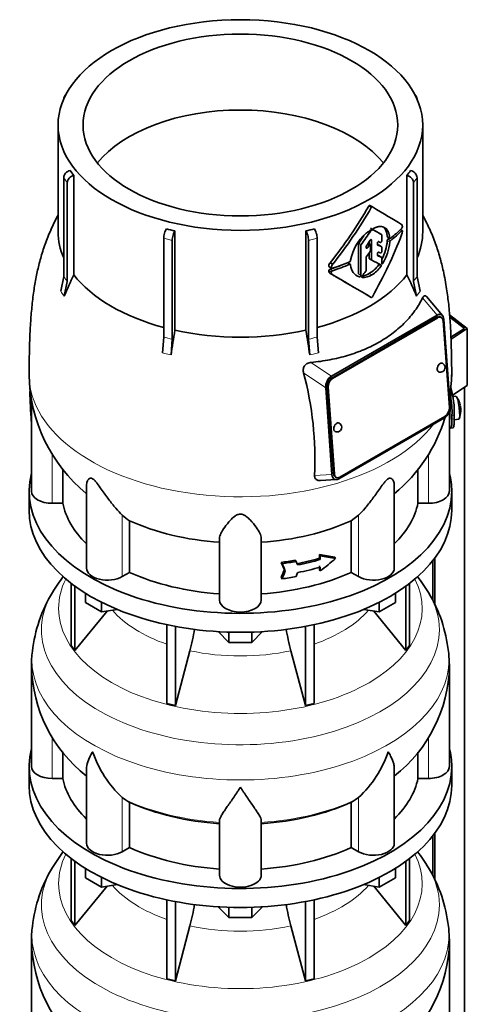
# Model space of a CAD drawing. Header units: millimetres. Extents: x 166 to 762, y -2568 to 1925.
# Tile 8 of 21: x 569 to 762, y -1133 to -709. Entities that reach past the tile are written whole.
import ezdxf

# ---------------------------------------------------------------- set-up
doc = ezdxf.new("R2010")
doc.units = ezdxf.units.MM
for name, color, linetype in [('LOW_134-12', 7, 'Continuous'), ('M5X8_UNI7687', 7, 'Continuous'), ('VSI134_DIFFUSORE', 7, 'Continuous'), ('VSI134_TERMINALE', 7, 'Continuous'), ('VSI134_TESTATA', 7, 'Continuous')]:
    doc.layers.add(name, color=color, linetype=linetype)

# ---------------------------------------------------------------- blocks, each defined once
blk = doc.blocks.new('SE4')
at = {"layer": 'LOW_134-12', "color": 7, "linetype": 'Continuous', "lineweight": 35}
for p, q in [((760.76, -2300.47), (760.76, -867.18)), ((747.26, -941.69), (747.26, -958.9)), ((748.01, -940.7), (748.01, -960.55)), ((748.01, -1059.09), (748.01, -1078.94)), ((747.26, -1060.08), (747.26, -1077.29))]:
    blk.add_line(p, q, dxfattribs=at)
at = {"layer": 'M5X8_UNI7687', "color": 7, "linetype": 'Continuous', "lineweight": 35}
for p, q in [((757.15, -871.03), (755.85, -871.15)), ((756.42, -881.11), (758.35, -880.82))]:
    blk.add_line(p, q, dxfattribs=at)
for centre, radius, start, end in [((749.24, -876.97), 10, 16.6957, 35.0127), ((749.24, -876.97), 10, 11.8797, 13.5278), ((1125.34, -820.41), 370.34, 188.5064, 188.6141), ((749.24, -876.97), 10, 338.98, 357.2751)]:
    blk.add_arc(centre, radius, start, end, dxfattribs=at)
for centre, major_axis, ratio, start_param, end_param in [((757.75, -875.93), (0.6, -4.89), 0.169759, 0.004788, 3.136805), ((749.22, -876.88), (-9.78, -2.08), 0.810411, 3.163117, 3.206609), ((749.25, -877.09), (-9.94, -1.06), 0.589949, 3.053564, 3.168123), ((750.76, -874.97), (7.36, -5.62), 0.747167, 0.443437, 0.593129)]:
    blk.add_ellipse(centre, major_axis=major_axis, ratio=ratio, start_param=start_param, end_param=end_param, dxfattribs=at)
at = {"layer": 'VSI134_DIFFUSORE', "color": 7, "linetype": 'Continuous', "lineweight": 35}
for p, q in [((573.33, -911.88), (573.33, -920.05)), ((755.33, -920.05), (755.33, -911.88)), ((591.5, -951.55), (591.5, -978.23)), ((593.03, -952.7), (593.03, -980.36)), ((735.63, -952.7), (735.63, -980.36)), ((737.16, -951.55), (737.16, -978.23)), ((597.58, -959.81), (597.58, -955.75)), ((731.09, -959.81), (731.09, -955.75)), ((604.52, -963.82), (597.58, -959.81)), ((604.52, -963.82), (604.52, -959.64)), ((724.15, -963.82), (724.15, -959.64)), ((731.09, -959.81), (724.15, -963.82)), ((593.03, -980.36), (606.9, -963.45)), ((611.34, -962.76), (604.52, -963.82)), ((724.15, -963.82), (717.32, -962.76)), ((721.77, -963.45), (735.63, -980.36)), ((632.64, -969.3), (632.64, -1003.23)), ((636.33, -970.04), (636.33, -1004.11)), ((692.33, -970.04), (692.33, -1004.11)), ((696.03, -969.3), (696.03, -1003.23)), ((659.42, -976.95), (654.77, -972.3)), ((659.42, -976.95), (659.42, -972.51)), ((673.89, -972.3), (669.24, -976.95)), ((669.24, -976.95), (669.24, -972.51)), ((591.5, -978.23), (593.03, -980.36)), ((669.24, -976.95), (659.42, -976.95)), ((735.63, -980.36), (737.16, -978.23)), ((636.33, -1004.11), (642.61, -980.49)), ((686.06, -980.49), (692.33, -1004.11)), ((574.33, -987.22), (574.33, -1030.28)), ((754.33, -1030.28), (754.33, -987.22)), ((632.64, -1003.23), (636.33, -1004.11)), ((692.33, -1004.11), (696.03, -1003.23)), ((587.86, -1035.47), (587.86, -1024.04)), ((740.8, -1024.17), (740.8, -1035.47)), ((573.33, -1030.28), (573.33, -1038.44)), ((598.06, -1031.18), (598.06, -1063.34)), ((730.61, -1063.34), (730.61, -1031.2)), ((755.33, -1038.44), (755.33, -1030.28)), ((583.33, -1035.47), (587.86, -1035.47)), ((740.8, -1035.47), (745.33, -1035.47)), ((614.84, -1044.72), (613.42, -1043.67)), ((616.62, -1065.17), (616.62, -1045.69)), ((712.04, -1045.69), (712.04, -1065.17)), ((715.24, -1043.67), (713.82, -1044.72)), ((655.33, -1077.04), (655.33, -1053.69)), ((673.33, -1077.04), (673.33, -1053.69)), ((613.42, -1067.02), (616.62, -1065.17)), ((712.04, -1065.17), (715.24, -1067.02)), ((591.5, -1069.94), (591.5, -1096.62)), ((593.03, -1071.09), (593.03, -1098.75)), ((735.63, -1071.09), (735.63, -1098.75)), ((737.16, -1069.94), (737.16, -1096.62)), ((597.58, -1078.2), (597.58, -1074.15)), ((731.09, -1078.2), (731.09, -1074.15)), ((604.52, -1082.21), (597.58, -1078.2)), ((604.52, -1082.21), (604.52, -1078.03)), ((724.15, -1082.21), (724.15, -1078.03)), ((731.09, -1078.2), (724.15, -1082.21)), ((593.03, -1098.75), (606.9, -1081.84)), ((611.34, -1081.15), (604.52, -1082.21)), ((724.15, -1082.21), (717.32, -1081.15)), ((721.77, -1081.84), (735.63, -1098.75)), ((632.64, -1087.69), (632.64, -1121.62)), ((636.33, -1088.43), (636.33, -1122.5)), ((692.33, -1088.43), (692.33, -1122.5)), ((696.03, -1087.69), (696.03, -1121.62)), ((659.42, -1095.34), (654.77, -1090.69)), ((659.42, -1095.34), (659.42, -1090.9)), ((673.89, -1090.69), (669.24, -1095.34)), ((669.24, -1095.34), (669.24, -1090.9)), ((591.5, -1096.62), (593.03, -1098.75)), ((669.24, -1095.34), (659.42, -1095.34)), ((735.63, -1098.75), (737.16, -1096.62)), ((636.33, -1122.5), (642.61, -1098.88)), ((686.06, -1098.88), (692.33, -1122.5)), ((574.33, -1105.61), (574.33, -1148.67)), ((754.33, -1148.67), (754.33, -1105.61)), ((632.64, -1121.62), (636.33, -1122.5)), ((692.33, -1122.5), (696.03, -1121.62))]:
    blk.add_line(p, q, dxfattribs=at)
at = {"layer": 'VSI134_DIFFUSORE', "color": 4, "linetype": 'Continuous', "lineweight": 9}
for p, q in [((583.33, -1035.47), (583.33, -1017.73)), ((745.33, -1035.47), (745.33, -1017.77)), ((613.42, -1067.02), (613.42, -1043.67)), ((715.24, -1067.02), (715.24, -1043.67))]:
    blk.add_line(p, q, dxfattribs=at)
at = {"layer": 'VSI134_DIFFUSORE', "color": 7, "linetype": 'Continuous', "lineweight": 35}
for centre, radius, start, end in [((642.29, -990.18), 68.36, 142.5105, 149.3987), ((685.92, -990.52), 68.92, 30.5377, 37.4868), ((634.99, -987.1), 60.52, 148.4007, 173.9702), ((693.53, -987.17), 60.69, 6.0481, 31.4486), ((552.76, -956.18), 93.08, 344.857, 350.6962), ((774.59, -956.38), 91.75, 189.3043, 195.2315), ((602.21, -985.62), 27.83, 169.8661, 183.3546), ((625.2, -991.72), 129.21, 1.994, 4.8355), ((635.49, -986.17), 61.08, 181.0128, 232.0579), ((693.15, -986), 61.19, 307.8022, 358.8576), ((645.92, -1008.71), 47.73, 198.6373, 227.0857), ((682.74, -1008.71), 47.73, 312.9143, 341.3628), ((622.75, -1032.33), 14.7, 237.4509, 245.3566), ((705.91, -1032.33), 14.7, 294.6434, 302.5491), ((642.29, -1108.57), 68.36, 142.5105, 149.3987), ((685.92, -1108.91), 68.92, 30.5377, 37.4868), ((634.99, -1105.49), 60.52, 148.4007, 173.9702), ((693.53, -1105.56), 60.69, 6.0481, 31.4486), ((552.76, -1074.57), 93.08, 344.857, 350.6962), ((774.59, -1074.78), 91.75, 189.3043, 195.2315), ((602.21, -1104.01), 27.83, 169.8661, 183.3546), ((625.2, -1110.11), 129.21, 1.994, 4.8355), ((635.49, -1104.56), 61.08, 181.0128, 232.0579), ((693.15, -1104.39), 61.19, 307.8022, 358.8576)]:
    blk.add_arc(centre, radius, start, end, dxfattribs=at)
for centre, major_axis, start_param, end_param in [((664.33, -911.88), (91, 0), 2.993207, 6.283185), ((664.33, -911.88), (91, 0), 0, 0.148386), ((664.33, -920.05), (-91, 0), 0, 3.141593), ((664.33, -1030.28), (91, 0), 2.993207, 6.283185), ((664.33, -1030.28), (91, 0), 0, 0.148386), ((583.33, -1030.28), (9, 0), 3.141593, 4.712389), ((745.33, -1030.28), (-9, 0), 1.570796, 3.141593), ((664.33, -1030.28), (-77, 0), 0.117151, 0.534109), ((664.33, -1030.28), (77, 0), 5.749077, 6.166034), ((664.33, -1038.44), (-91, 0), 0, 3.141593), ((664.33, -1010.8), (-77, 0), 0.902549, 1.453645), ((664.33, -1010.8), (77, 0), 4.82954, 5.380636), ((607.06, -1063.34), (9, 0), 3.141593, 5.497787), ((721.61, -1063.34), (-9, 0), 0.785398, 3.141593), ((664.33, -1030.28), (-77, 0), 0.902549, 1.453645), ((664.33, -1030.28), (77, 0), 4.82954, 5.380636), ((664.33, -1077.04), (-9, 0), 0, 3.141593)]:
    blk.add_ellipse(centre, major_axis=major_axis, ratio=0.57735, start_param=start_param, end_param=end_param, dxfattribs=at)
at = {"layer": 'VSI134_DIFFUSORE', "color": 4, "linetype": 'Continuous', "lineweight": 9}
for centre, major_axis, start_param, end_param in [((664.33, -962.31), (-78.3, 0), 0, 3.425204), ((664.33, -962.31), (-78.3, 0), 5.999574, 6.283185), ((664.33, -971.5), (85.67, 0), 2.811106, 6.283185), ((664.33, -971.5), (85.67, 0), 0, 0.328988), ((664.33, -947.19), (-61.63, 0), 0.463231, 1.030574), ((664.33, -947.19), (61.63, 0), 5.252612, 5.819954), ((664.33, -984.26), (-89.83, 0), 6.215571, 6.283185), ((664.33, -984.26), (-89.83, 0), 0, 3.208808), ((664.33, -947.19), (-61.63, 0), 1.210556, 1.931037), ((664.33, -1008.8), (-79.5, 0), 0.898849, 1.457346), ((664.33, -1008.8), (79.5, 0), 4.82584, 5.384336), ((664.33, -1080.7), (-78.3, 0), 0, 3.425204), ((664.33, -1080.7), (-78.3, 0), 5.999574, 6.283185), ((664.33, -1089.89), (85.67, 0), 2.811106, 6.283185), ((664.33, -1089.89), (85.67, 0), 0, 0.328988), ((664.33, -1065.58), (-61.63, 0), 0.463231, 1.030574), ((664.33, -1065.58), (61.63, 0), 5.252612, 5.819954), ((664.33, -1102.65), (-89.83, 0), 6.215571, 6.283185), ((664.33, -1102.65), (-89.83, 0), 0, 3.208808), ((664.33, -1065.58), (-61.63, 0), 1.210556, 1.931037)]:
    blk.add_ellipse(centre, major_axis=major_axis, ratio=0.57735, start_param=start_param, end_param=end_param, dxfattribs=at)
at = {"layer": 'VSI134_DIFFUSORE', "color": 7, "linetype": 'Continuous', "lineweight": 35}
for points, knots in [([(598.06, -1031.2), (598.06, -1031.04), (598.06, -1030.88), (598.15, -1029.7), (598.43, -1028.65), (599.1, -1026.98), (599.37, -1026.41), (599.82, -1025.51), (599.98, -1025.21), (600.24, -1024.75), (600.37, -1024.52), (600.51, -1024.28), (600.6, -1024.13), (600.65, -1024.05), (600.69, -1023.97)], [0.4600931, 0.4600931, 0.4600931, 0.4600931, 0.5, 0.5, 0.75, 0.75, 0.875, 0.875, 0.9375, 0.9375, 0.96875, 0.984375, 0.984375, 1, 1, 1, 1]), ([(730.61, -1031.22), (730.61, -1031.06), (730.6, -1030.9), (730.56, -1030.24), (730.47, -1029.73), (730.2, -1028.67), (730.02, -1028.12), (729.57, -1026.99), (729.3, -1026.41), (728.84, -1025.52), (728.68, -1025.22), (728.43, -1024.75), (728.34, -1024.6), (728.16, -1024.28), (728.07, -1024.13), (727.97, -1023.97)], [0.4604904, 0.4604904, 0.4604904, 0.4604904, 0.5, 0.5, 0.625, 0.625, 0.75, 0.75, 0.875, 0.875, 0.9375, 0.9375, 0.96875, 0.96875, 1, 1, 1, 1]), ([(664.33, -1039.19), (664.2, -1039.4), (664.07, -1039.61), (663.8, -1040.03), (663.67, -1040.24), (663.27, -1040.86), (663.01, -1041.26), (662.22, -1042.45), (661.7, -1043.22), (660.69, -1044.7), (660.19, -1045.41), (659.25, -1046.76), (658.8, -1047.4), (657.95, -1048.62), (657.55, -1049.2), (657.01, -1050.02), (656.84, -1050.29), (656.52, -1050.81), (656.37, -1051.06), (655.96, -1051.78), (655.73, -1052.21), (655.42, -1053.01), (655.33, -1053.37), (655.33, -1053.69)], [0, 0, 0, 0, 0.03125, 0.03125, 0.0625, 0.0625, 0.125, 0.125, 0.25, 0.25, 0.375, 0.375, 0.5, 0.5, 0.625, 0.625, 0.6875, 0.6875, 0.75, 0.75, 0.875, 0.875, 1, 1, 1, 1]), ([(673.33, -1053.69), (673.33, -1053.37), (673.24, -1053.01), (672.93, -1052.22), (672.71, -1051.78), (672.3, -1051.06), (672.15, -1050.81), (671.82, -1050.29), (671.65, -1050.03), (671.11, -1049.21), (670.72, -1048.63), (669.87, -1047.41), (669.42, -1046.76), (668.47, -1045.41), (667.98, -1044.7), (666.96, -1043.22), (666.45, -1042.46), (665.66, -1041.26), (665.4, -1040.86), (665, -1040.24), (664.86, -1040.03), (664.6, -1039.61), (664.46, -1039.4), (664.33, -1039.19)], [0, 0, 0, 0, 0.125, 0.125, 0.25, 0.25, 0.3125, 0.3125, 0.375, 0.375, 0.5, 0.5, 0.625, 0.625, 0.75, 0.75, 0.875, 0.875, 0.9375, 0.9375, 0.96875, 0.96875, 1, 1, 1, 1])]:
    blk.add_open_spline(points, degree=3, knots=knots, dxfattribs=at)
at = {"layer": 'VSI134_TERMINALE', "color": 7, "linetype": 'Continuous', "lineweight": 35}
for p, q in [((754.4, -835.97), (762.05, -841.83)), ((760.76, -841.8), (754.49, -836.99)), ((755, -845.63), (760.76, -841.8)), ((762.05, -841.83), (755.03, -846.49)), ((762.05, -866.32), (762.05, -841.83)), ((762.05, -866.32), (755.73, -870.52)), ((755.44, -880.84), (755.44, -879.2)), ((756.43, -880.76), (756.43, -879.12)), ((754.84, -884.67), (755.83, -884.59))]:
    blk.add_line(p, q, dxfattribs=at)
at = {"layer": 'VSI134_TERMINALE', "color": 4, "linetype": 'Continuous', "lineweight": 9}
for p, q in [((755.44, -879.2), (756.43, -879.12)), ((756.43, -880.76), (755.44, -880.84))]:
    blk.add_line(p, q, dxfattribs=at)
at = {"layer": 'VSI134_TERMINALE', "color": 7, "linetype": 'Continuous', "lineweight": 35}
for centre, radius, start, end in [((717.82, -877.99), 38.63, 358.3189, 15.7123), ((718.57, -877.85), 36.9, 357.8966, 10.8309)]:
    blk.add_arc(centre, radius, start, end, dxfattribs=at)
for points, knots in [([(754.34, -884.24), (754.4, -884.33), (754.45, -884.4), (754.61, -884.58), (754.71, -884.65), (754.89, -884.68), (754.97, -884.63), (755.11, -884.43), (755.17, -884.27), (755.24, -883.95), (755.27, -883.83), (755.31, -883.56), (755.35, -883.27), (755.37, -882.94), (755.4, -882.57), (755.41, -882.38), (755.43, -881.77), (755.44, -881.32), (755.44, -880.84)], [0.189779, 0.189779, 0.189779, 0.189779, 0.25, 0.25, 0.375, 0.375, 0.5, 0.5, 0.625, 0.625, 0.6875, 0.6875, 0.75, 0.8125, 0.8125, 0.875, 0.875, 1, 1, 1, 1]), ([(756.43, -880.76), (756.43, -881.24), (756.42, -881.68), (756.4, -882.29), (756.39, -882.48), (756.37, -882.85), (756.35, -883.02), (756.3, -883.49), (756.26, -883.76), (756.16, -884.18), (756.1, -884.35), (755.97, -884.53), (755.91, -884.58), (755.83, -884.59)], [0, 0, 0, 0, 0.125, 0.125, 0.1875, 0.1875, 0.25, 0.25, 0.375, 0.375, 0.5, 0.5, 0.6059848, 0.6059848, 0.6059848, 0.6059848])]:
    blk.add_open_spline(points, degree=3, knots=knots, dxfattribs=at)
at = {"layer": 'VSI134_TESTATA', "color": 7, "linetype": 'Continuous', "lineweight": 35}
for p, q in [((589.21, -741.14), (588.6, -741.99)), ((740.06, -741.99), (739.45, -741.14)), ((588.27, -743.08), (588.27, -743.09)), ((740.39, -743.09), (740.39, -743.08)), ((585.83, -754.3), (585.83, -800.3)), ((742.83, -800.3), (742.83, -754.3)), ((588.27, -819.5), (588.27, -776.96)), ((589.8, -779.09), (589.8, -821.64)), ((592.6, -775.97), (592.6, -818.71)), ((736.07, -818.71), (736.07, -775.97)), ((738.86, -821.64), (738.86, -779.09)), ((740.39, -776.96), (740.39, -819.5)), ((721.15, -789.56), (720.09, -788.95)), ((636.15, -799.87), (636.15, -842.61)), ((692.52, -842.61), (692.52, -799.87)), ((734.02, -799.67), (733.28, -799.25)), ((631.3, -845.59), (631.3, -803.05)), ((634.99, -803.93), (634.99, -846.48)), ((693.67, -846.48), (693.67, -803.93)), ((697.37, -803.05), (697.37, -845.59)), ((719.76, -804.57), (719.76, -805.46)), ((720.82, -812.23), (720.82, -803.82)), ((725.1, -801.42), (724.04, -800.81)), ((725.2, -804.14), (725.2, -801.65)), ((727.66, -802.49), (728.73, -803.11)), ((715.13, -805.53), (715.13, -818.39)), ((716.19, -819), (716.19, -806.14)), ((718.5, -807.06), (718.5, -806.64)), ((720.3, -805.78), (719.33, -805.22)), ((720.4, -808.12), (720.4, -806.01)), ((723.3, -805.71), (723.3, -805.14)), ((725.1, -806.66), (724.04, -806.05)), ((725.2, -808.7), (725.2, -806.88)), ((711.77, -812.45), (711.76, -812.63)), ((718.5, -816.77), (718.5, -811.24)), ((719.76, -809.25), (719.76, -811.62)), ((719.86, -811.85), (720.92, -812.46)), ((723.3, -810.25), (723.3, -809.68)), ((725.1, -811.24), (724.04, -810.62)), ((725.2, -813.84), (725.2, -811.46)), ((702.55, -815.29), (703.65, -815.93)), ((702.98, -813.55), (704.08, -814.19)), ((711.64, -814.23), (710.57, -813.61)), ((711.76, -814.45), (711.77, -814.63)), ((586.97, -825.84), (588.27, -819.5)), ((589.8, -821.64), (588.5, -827.97)), ((702.99, -818.17), (704.09, -818.8)), ((740.16, -827.97), (738.86, -821.64)), ((740.39, -819.5), (741.69, -825.84)), ((751.39, -836.33), (744.48, -828.12)), ((703.5, -862.39), (749.01, -836.12)), ((748.95, -837.03), (703.69, -863.16)), ((749.3, -837.2), (704.04, -863.33)), ((750.77, -837.04), (750.42, -836.87)), ((754.32, -875.87), (751.6, -838.52)), ((751.96, -837.96), (754.67, -875.3)), ((630.76, -852.37), (631.3, -845.59)), ((634.99, -846.48), (634.45, -853.25)), ((694.21, -853.25), (693.67, -846.48)), ((697.37, -845.59), (697.91, -852.37)), ((703.76, -904.7), (701.05, -867.35)), ((701.75, -866.93), (704.47, -904.28)), ((702.11, -867.1), (704.82, -904.45)), ((574.33, -872.37), (574.33, -911.88)), ((752.22, -880.26), (706.71, -906.54)), ((707.12, -905.77), (752.38, -879.65)), ((754.33, -911.88), (754.33, -877.55)), ((587.86, -917.08), (587.86, -902.25)), ((740.8, -902.26), (740.8, -917.08)), ((705.3, -905.77), (705.65, -905.94)), ((598.06, -909.49), (598.06, -944.95)), ((698.8, -907.27), (705.63, -906.89)), ((730.61, -944.95), (730.61, -909.51)), ((587.86, -917.08), (583.33, -917.08)), ((745.33, -917.08), (740.8, -917.08)), ((715.24, -922.12), (712.04, -924.58)), ((616.62, -946.78), (616.62, -924.58)), ((712.04, -924.58), (712.04, -946.78)), ((655.33, -958.65), (655.33, -932.14)), ((673.33, -958.65), (673.33, -932.14)), ((698.36, -940.74), (698.36, -939.11)), ((698.36, -939.11), (698.74, -939.64)), ((698.74, -939.64), (698.74, -941.28)), ((704.96, -940.26), (705.34, -940.8)), ((681.86, -942.52), (682.25, -943.06)), ((687.93, -941.55), (688.31, -942.08)), ((698.36, -940.74), (698.74, -941.28)), ((698.36, -945.64), (698.36, -944.01)), ((698.74, -944.54), (698.74, -946.18)), ((616.62, -946.78), (613.42, -948.63)), ((683.29, -945.58), (683.68, -946.12)), ((698.36, -945.64), (698.74, -946.18)), ((715.24, -948.63), (712.04, -946.78)), ((681.86, -949.05), (682.25, -949.59))]:
    blk.add_line(p, q, dxfattribs=at)
at = {"layer": 'VSI134_TESTATA', "color": 4, "linetype": 'Continuous', "lineweight": 9}
for p, q in [((589.8, -779.09), (588.27, -776.96)), ((740.39, -776.96), (738.86, -779.09)), ((720.65, -789.85), (719.59, -789.24)), ((733.84, -799.74), (733.17, -799.36)), ((634.99, -803.93), (631.3, -803.05)), ((697.37, -803.05), (693.67, -803.93)), ((720.46, -803.62), (720.82, -803.82)), ((725.1, -801.42), (724.04, -800.81)), ((728.65, -802.93), (727.58, -802.32)), ((728.65, -804.69), (727.58, -804.07)), ((728.95, -804.1), (727.87, -803.48)), ((716.19, -806.14), (715.13, -805.53)), ((716.33, -805.76), (715.27, -805.14)), ((718.5, -806.72), (719.1, -807.06)), ((719.82, -806.01), (719.08, -805.58)), ((725.09, -806.65), (724.02, -806.04)), ((720.82, -812.23), (719.76, -811.62)), ((725.09, -811.23), (724.02, -810.62)), ((703.48, -817.57), (702.38, -816.93)), ((703.52, -815.63), (702.42, -815)), ((703.93, -817), (702.83, -816.37)), ((711.36, -814.24), (710.3, -813.62)), ((723.75, -814.59), (724.82, -815.2)), ((725.2, -813.5), (725.72, -813.8)), ((714.51, -819.01), (715.57, -819.62)), ((715.13, -818.39), (716.19, -819)), ((716.61, -819.82), (716.74, -819.9)), ((719.84, -818.17), (720.9, -818.78)), ((587.35, -826.33), (586.97, -825.84)), ((740.54, -827.41), (741.69, -825.84)), ((587.35, -826.33), (588.5, -827.97)), ((740.54, -827.41), (740.16, -827.97)), ((742.79, -828.71), (749.01, -836.12)), ((749.3, -837.2), (748.95, -837.03)), ((631.67, -852.55), (630.76, -852.37)), ((631.67, -852.55), (634.45, -853.25)), ((695.12, -853), (694.21, -853.25)), ((695.12, -853), (697.91, -852.37)), ((703.5, -862.39), (694.7, -856.47)), ((701.05, -867.35), (691.57, -860.98)), ((704.04, -863.33), (703.69, -863.16)), ((702.11, -867.1), (701.75, -866.93)), ((574.27, -881.75), (574.33, -881.75)), ((754.33, -881.75), (754.4, -881.75)), ((583.33, -917.08), (583.33, -895.88)), ((745.33, -917.08), (745.33, -895.89)), ((696.24, -905.12), (703.76, -904.7)), ((704.82, -904.45), (704.47, -904.28)), ((613.42, -948.63), (613.42, -922.12)), ((715.24, -948.63), (715.24, -922.12))]:
    blk.add_line(p, q, dxfattribs=at)
at = {"layer": 'VSI134_TESTATA', "color": 7, "linetype": 'Continuous', "lineweight": 35}
for centre, radius, start, end in [((623.22, -752.38), 38.66, 213.7109, 217.6034), ((705.44, -752.38), 38.66, 322.3966, 326.2891), ((553.13, -693.37), 192.09, 321.2685, 330.0618), ((550.97, -692.15), 195.79, 321.4403, 330.0659), ((661.71, -684.8), 117.87, 255.627, 257.474), ((666.95, -684.8), 117.87, 282.526, 284.373), ((720.95, -800.34), 0.701, 121.3426, 147.4783), ((721.35, -799.59), 0.25, 66.4547, 125.8549), ((733.64, -797.22), 0.189, 48.4238, 58.9517), ((728.24, -799.53), 5.86, 340.0202, 355.9303), ((733.04, -798.01), 1.05, 319.4362, 2.2381), ((731.75, -816.28), 20.34, 131.4374, 169.1268), ((705.76, -802.1), 21.91, 333.0686, 354.8481), ((706.88, -802.72), 21.85, 329.5363, 354.8235), ((728.5, -804.16), 0.93, 132.5622, 174.2913), ((729.57, -804.78), 0.927, 132.3786, 174.2656), ((715.81, -805.56), 0.683, 142.6702, 177.4199), ((716.88, -806.17), 0.685, 142.728, 177.4247), ((719.21, -806.67), 0.71, 144.7473, 177.5843), ((719.66, -808.09), 0.742, 324.5379, 357.5626), ((711.07, -812.55), 0.701, 294.3064, 353.4391), ((719.22, -811.27), 0.719, 143.3889, 177.4377), ((703.02, -816.99), 0.65, 107.3621, 174.8958), ((705.15, -815.23), 2.74, 142.4032, 175.1746), ((704.13, -817.62), 0.652, 107.6582, 174.966), ((706.28, -815.87), 2.77, 142.6885, 175.0994), ((717.5, -814.22), 5.74, 184.0787, 250.4321), ((717.77, -816.74), 0.729, 320.6246, 357.2202), ((713.51, -807.32), 12.56, 300.2581, 324.6507), ((714.56, -807.91), 12.58, 300.2436, 324.5986), ((789.98, -911.5), 218.11, 154.8225, 157.4837), ((-419.25, -2762.41), 2244.89, 59.51557, 59.98786), ((-419.78, -2765.74), 2248.03, 59.98649, 60.00441), ((-419.78, -2765.74), 2248.03, 59.51593, 59.96396), ((716.04, -812.32), 6.98, 274.5485, 302.9777), ((717.12, -812.99), 6.92, 266.8484, 303.1454), ((538.68, -911.5), 218.11, 22.5163, 25.1775), ((1262.67, -947.86), 635.3, 170.4635, 171.43609), ((65.99, -947.86), 635.3, 8.56391, 9.5365), ((750.49, -858.63), 2, 244.5303, 0), ((750.49, -858.63), 2, 0, 64.5303), ((640.72, -860.76), 67.38, 180.8252, 230.6077), ((551.51, -898.13), 144.9, 357.233, 14.8561), ((688.03, -860.88), 67.24, 350.6377, 359.2747), ((688.03, -860.88), 67.24, 309.3999, 343.547), ((705.94, -884.35), 2, 244.5303, 0), ((705.94, -884.35), 2, 0, 64.5303), ((625.08, -910.29), 16.6, 225.4083, 239.3884)]:
    blk.add_arc(centre, radius, start, end, dxfattribs=at)
at = {"layer": 'VSI134_TESTATA', "color": 4, "linetype": 'Continuous', "lineweight": 9}
for centre, radius, start, end in [((559.49, -841.77), 36.39, 33.5892, 37.725), ((769.17, -841.77), 36.39, 142.275, 146.4108), ((622.52, -890.44), 45.69, 74.1676, 78.9335), ((706.14, -890.44), 45.69, 101.0665, 105.8324)]:
    blk.add_arc(centre, radius, start, end, dxfattribs=at)
at = {"layer": 'VSI134_TESTATA', "color": 7, "linetype": 'Continuous', "lineweight": 35}
for major_axis in [(78.5, 0), (67.74, 0)]:
    blk.add_ellipse((664.33, -754.3), major_axis=major_axis, ratio=0.57735, dxfattribs=at)
for centre, major_axis, ratio, start_param, end_param in [((591.04, -743.74), (2.44, -1.75), 0.754344, 2.912261, 3.637652), ((737.62, -743.74), (-2.44, -1.75), 0.754344, 2.645534, 3.370925), ((664.33, -786.96), (67.74, 0), 0.57735, 0.430765, 2.710827), ((591.04, -776.29), (-2.44, -1.75), 0.754344, 4.207836, 5.787126), ((737.62, -776.29), (-2.44, 1.75), 0.754344, 3.637652, 5.216942), ((592.57, -778.43), (2.44, 1.75), 0.754344, 1.066243, 2.645534), ((736.09, -778.43), (2.44, -1.75), 0.754344, 0.496059, 2.075349), ((664.33, -756.75), (80, -46.83), 0.005973, 0.523921, 0.784455), ((664.33, -800.3), (78.5, 0), 0.57735, 3.141593, 3.391494), ((632.44, -801.45), (-0.7, -2.92), 0.31246, 3.786362, 5.365653), ((636.14, -802.33), (0.7, 2.92), 0.31246, 0.64477, 2.22406), ((692.52, -802.33), (0.7, -2.92), 0.31246, 0.917533, 2.496823), ((696.22, -801.45), (-0.7, 2.92), 0.31246, 4.059125, 5.638416), ((664.33, -766.48), (-59.79, -84.34), 0.630164, 1.551795, 1.620079), ((664.33, -766.39), (78.5, -44.84), 0.004672, -0.772853, -0.703933), ((664.33, -766.9), (80, 0), 0.57735, -0.790935, -0.780102), ((664.33, -766.39), (80, -45.69), 0.004672, -0.773039, -0.705414), ((664.33, -775.83), (80, 0), 0.57735, -0.630598, -0.518021), ((664.33, -776.86), (80, -0.05), 0.576906, -0.63021, -0.517581), ((664.33, -800.3), (-78.5, 0), 0.57735, 2.891692, 3.141593), ((664.33, -766.48), (58.67, 82.76), 0.630164, 4.691898, 4.733091), ((623.54, -746.6), (84.79, 108.49), 0.813815, 4.796406, 4.817449), ((664.33, -795.94), (56.38, 99), 0.573353, 4.713426, 4.974273), ((621.45, -745.79), (124.46, -65.52), 0.055137, -0.576041, -0.56471), ((664.33, -776.86), (78.5, -0.05), 0.576906, -0.627228, -0.607942), ((629.73, -754.95), (86.16, 95.92), 0.810489, -1.432045, -1.409969), ((628.91, -751.31), (86.01, 97.61), 0.811036, -1.433588, -1.423742), ((622.22, -747.89), (122.16, -64.34), 0.054855, -0.567828, -0.557381), ((621.4, -747.42), (124.51, -65.57), 0.054855, -0.582253, -0.558494), ((619.98, -749.44), (125.98, -67.1), 0.048322, -0.576058, -0.564869), ((664.33, -775.82), (80, 0), 0.57735, -1.05245, -0.942461), ((664.33, -779.79), (79.99, -43.94), 0.021828, -0.772923, -0.700364), ((620.42, -751.34), (124.01, -66.26), 0.046433, -0.567944, -0.557578), ((619.57, -750.85), (126.4, -67.54), 0.046433, -0.582298, -0.558682), ((664.33, -776.87), (78.5, 0), 0.57735, -1.058237, -0.967486), ((664.33, -776.87), (80, 0), 0.57735, -1.052994, -0.942461), ((639.49, -766.86), (87.22, 75.16), 0.800393, -1.357861, -1.335212), ((664.33, -800.3), (-78.5, 0), 0.57735, 0.41818, 1.136418), ((664.33, -800.3), (78.5, 0), 0.57735, 5.146767, 5.865006), ((749.13, -839.58), (-1.29, -2.71), 0.625473, 3.141593, 3.879379), ((749.1, -839.83), (-1.7, -3.94), 0.585917, 2.297572, 3.808941), ((749.48, -839.74), (-1.29, -2.71), 0.625473, 2.308583, 3.879379), ((664.33, -800.3), (-78.5, 0), 0.57735, 1.203578, 1.938015), ((750.49, -858.63), (0.86, 1.81), 0.625473, 0, 3.141593), ((703.94, -865.91), (-1.52, -3.76), 0.658311, 3.841252, 5.352621), ((703.88, -865.7), (1.29, 2.71), 0.625473, 0.737787, 2.308583), ((704.23, -865.87), (1.29, 2.71), 0.625473, 0.737787, 2.308583), ((664.33, -907.52), (-27.25, 225.93), 0.384309, 1.353186, 1.410262), ((664.33, -907.52), (27.25, 225.93), 0.384309, -1.410262, -1.351304), ((751.78, -876.75), (1.52, 3.76), 0.658311, 3.841252, 5.35262), ((752.19, -877.1), (-1.29, -2.71), 0.625473, 0.737787, 2.308583), ((705.94, -884.35), (0.86, 1.81), 0.625473, 0, 3.141593), ((706.62, -902.83), (1.7, 3.94), 0.585917, 2.297573, 3.808941), ((706.59, -903.06), (1.29, 2.71), 0.625473, 2.308583, 3.141593), ((706.94, -903.23), (1.29, 2.71), 0.625473, 2.308583, 3.879379), ((583.33, -911.88), (9, 0), 0.57735, 3.141593, 4.712389), ((745.33, -911.88), (-9, 0), 0.57735, 1.570796, 3.141593), ((664.33, -911.88), (-77, 0), 0.57735, 0.117151, 0.534109), ((664.33, -911.88), (77, 0), 0.57735, 5.749077, 6.166034), ((664.33, -889.69), (-77, 0), 0.57735, 0.902549, 1.453645), ((664.33, -889.69), (77, 0), 0.57735, 4.82954, 5.380636), ((664.33, -897.05), (76.01, -35.64), 0.345529, -0.95251, -0.854431), ((664.33, -897.05), (77, -36.1), 0.345529, -0.953344, -0.85654), ((664.33, -899.23), (77, 0), 0.57735, -1.341157, -1.259355), ((449.47, -627.61), (312, -556.34), 0.096151, 0.909542, 0.916225), ((664.33, -899.23), (78, 0), 0.57735, -1.339048, -1.258311), ((446.49, -623.46), (316.31, -564.02), 0.096151, 0.908896, 0.915487), ((440.93, -601.84), (323.67, -577.15), 0.09615, 0.884303, 0.887521), ((664.33, -900.86), (77, 0), 0.57735, -1.249874, -1.113116), ((664.33, -900.86), (78, 0), 0.57735, -1.248952, -1.113951), ((664.33, -904.13), (78, 0), 0.57735, -1.248952, -1.113951), ((664.33, -907.94), (72.18, 51.03), 0.579238, 4.780548, 4.877352), ((607.06, -944.95), (9, 0), 0.57735, 3.141593, 5.497787), ((664.33, -911.88), (-77, 0), 0.57735, 0.902549, 1.453645), ((664.33, -911.88), (77, 0), 0.57735, 4.82954, 5.380636), ((449.47, -579.16), (-52.46, -635.69), 0.491081, 0.99085, 0.997533), ((446.49, -574.98), (-53.18, -644.47), 0.491081, 0.991587, 0.998179), ((664.33, -905.76), (78, 0), 0.57735, -1.339048, -1.258311), ((440.9, -580.42), (-54.41, -659.53), 0.49109, 1.019542, 1.02276), ((721.61, -944.95), (-9, 0), 0.57735, 0.785398, 3.141593), ((664.33, -958.65), (9, 0), 0.57735, 3.141593, 6.283185)]:
    blk.add_ellipse(centre, major_axis=major_axis, ratio=ratio, start_param=start_param, end_param=end_param, dxfattribs=at)
at = {"layer": 'VSI134_TESTATA', "color": 4, "linetype": 'Continuous', "lineweight": 9}
for start_param, end_param in [(0.000117, 2.726381), (2.988518, 3.141016)]:
    blk.add_ellipse((664.33, -861.74), major_axis=(-91, 0), ratio=0.57735, start_param=start_param, end_param=end_param, dxfattribs=at)
at = {"layer": 'VSI134_TESTATA', "color": 7, "linetype": 'Continuous', "lineweight": 35}
for points, knots in [([(719.59, -789.24), (719.65, -789.12), (719.75, -789.02), (719.93, -788.92), (720.02, -788.91), (720.09, -788.95)], [0, 0, 0, 0, 0.5, 0.5, 1, 1, 1, 1]), ([(721.15, -789.56), (721.09, -789.52), (720.99, -789.53), (720.81, -789.64), (720.71, -789.73), (720.65, -789.85)], [0, 0, 0, 0, 0.5, 0.5, 1, 1, 1, 1]), ([(585.83, -793.05), (585.35, -793.95), (583.88, -796.79), (581.63, -801.72), (579.41, -807.74), (577.68, -813.79), (576.34, -819.79), (575.27, -826.12), (574.48, -832.79), (573.93, -839.75), (573.6, -846.47), (573.46, -852.44), (573.38, -856.72), (573.33, -860.13), (573.33, -861.86), (573.33, -862.49)], [0.1148745, 0.1148745, 0.1148745, 0.1148745, 0.1514088, 0.2282258, 0.3056177, 0.3781855, 0.4494635, 0.5244963, 0.6089017, 0.6962952, 0.7889165, 0.8693522, 0.9312473, 0.9785842, 1, 1, 1, 1]), ([(755.33, -862.49), (755.33, -861.08), (755.32, -858.64), (755.25, -855.07), (755.17, -850.74), (755.01, -845.15), (754.66, -838.54), (754.08, -831.71), (753.17, -824.53), (751.92, -817.72), (750.3, -811.22), (748.38, -805.19), (746.01, -799.36), (744.03, -795.31), (742.97, -793.3), (742.84, -793.05)], [0, 0, 0, 0, 0.0480264, 0.0980287, 0.149583, 0.2306071, 0.3165819, 0.4052086, 0.4886605, 0.5815196, 0.6530242, 0.7256147, 0.8045839, 0.8748625, 0.8850702, 0.8850702, 0.8850702, 0.8850702]), ([(725.25, -798.01), (725.2, -798), (725.1, -797.98), (724.95, -797.96), (724.79, -797.95), (724.64, -797.94), (724.48, -797.94), (724.33, -797.95), (724.18, -797.97), (724.02, -797.99), (723.87, -798.01), (723.72, -798.04), (723.57, -798.08), (723.42, -798.12), (723.27, -798.16), (723.12, -798.21), (722.98, -798.25), (722.84, -798.3), (722.7, -798.36), (722.56, -798.41), (722.31, -798.51), (721.94, -798.68), (721.43, -798.93), (720.92, -799.21), (720.4, -799.52), (719.87, -799.86), (719.35, -800.23), (718.82, -800.62), (718.46, -800.89), (718.29, -801.03)], [0, 0, 0, 0, 0.027225, 0.053963, 0.080229, 0.106036, 0.131393, 0.156305, 0.180776, 0.20481, 0.228406, 0.251563, 0.274281, 0.296556, 0.318385, 0.339764, 0.36069, 0.381158, 0.401163, 0.420702, 0.439769, 0.508178, 0.577363, 0.647201, 0.717542, 0.788205, 0.858988, 0.929667, 1, 1, 1, 1]), ([(728.65, -802.93), (728.64, -802.84), (728.62, -802.64), (728.58, -802.35), (728.53, -802.07), (728.48, -801.79), (728.42, -801.52), (728.35, -801.26), (728.22, -800.81), (727.99, -800.21), (727.63, -799.55), (727.16, -798.97), (726.71, -798.6), (726.29, -798.35), (725.97, -798.21), (725.62, -798.09), (725.38, -798.04), (725.25, -798.01)], [0, 0, 0, 0, 0.036046, 0.07226, 0.108651, 0.145226, 0.181995, 0.21897, 0.256164, 0.374824, 0.50166, 0.611779, 0.746751, 0.808863, 0.871706, 0.935274, 1, 1, 1, 1]), ([(725.88, -798.19), (725.96, -798.26), (726.2, -798.49), (726.58, -798.96), (726.95, -799.64), (727.19, -800.31), (727.35, -800.88), (727.44, -801.34), (727.52, -801.82), (727.56, -802.15), (727.58, -802.32)], [0.3320997, 0.3320997, 0.3320997, 0.3320997, 0.389092, 0.5058891, 0.633698, 0.7533976, 0.8158474, 0.8777312, 0.9391014, 1, 1, 1, 1]), ([(733.77, -797.08), (733.78, -797.1), (733.82, -797.13), (733.86, -797.18), (733.9, -797.24), (733.93, -797.31), (733.96, -797.39), (733.99, -797.47), (734.02, -797.56), (734.04, -797.66), (734.06, -797.76), (734.08, -797.86), (734.08, -797.93), (734.09, -797.97)], [0, 0, 0, 0, 0.08878, 0.177923, 0.267524, 0.357639, 0.448281, 0.53943, 0.631034, 0.723011, 0.815254, 0.907634, 1, 1, 1, 1]), ([(734.09, -799.94), (734.1, -799.82), (734.08, -799.72), (733.98, -799.64), (733.91, -799.67), (733.84, -799.74)], [0, 0, 0, 0, 0.5, 0.5, 1, 1, 1, 1]), ([(720.23, -803.85), (720.28, -803.77), (720.35, -803.7), (720.48, -803.6), (720.55, -803.57), (720.67, -803.57), (720.73, -803.59), (720.8, -803.68), (720.82, -803.75), (720.82, -803.82)], [0, 0, 0, 0, 0.25, 0.25, 0.5, 0.5, 0.75, 0.75, 1, 1, 1, 1]), ([(723.3, -805.14), (723.3, -805.06), (723.32, -804.97), (723.39, -804.79), (723.44, -804.71), (723.56, -804.57), (723.62, -804.52), (723.75, -804.46), (723.81, -804.45), (723.86, -804.47)], [0, 0, 0, 0, 0.25, 0.25, 0.5, 0.5, 0.75, 0.75, 1, 1, 1, 1]), ([(724.65, -804.81), (724.7, -804.83), (724.76, -804.82), (724.88, -804.76), (724.95, -804.71), (725.06, -804.57), (725.11, -804.48), (725.18, -804.31), (725.2, -804.22), (725.2, -804.14)], [0, 0, 0, 0, 0.25, 0.25, 0.5, 0.5, 0.75, 0.75, 1, 1, 1, 1]), ([(728.65, -802.93), (728.66, -803.03), (728.69, -803.09), (728.8, -803.14), (728.87, -803.12), (728.95, -803.06)], [0, 0, 0, 0, 0.5, 0.5, 1, 1, 1, 1]), ([(719.1, -807.06), (719.04, -807.14), (718.98, -807.2), (718.84, -807.29), (718.77, -807.32), (718.65, -807.32), (718.59, -807.29), (718.52, -807.2), (718.5, -807.14), (718.5, -807.06)], [0, 0, 0, 0, 0.25, 0.25, 0.5, 0.5, 0.75, 0.75, 1, 1, 1, 1]), ([(720.4, -806.01), (720.4, -805.93), (720.38, -805.86), (720.31, -805.77), (720.26, -805.75), (720.14, -805.75), (720.07, -805.78), (719.94, -805.87), (719.88, -805.93), (719.82, -806.01)], [0, 0, 0, 0, 0.25, 0.25, 0.5, 0.5, 0.75, 0.75, 1, 1, 1, 1]), ([(723.3, -809.68), (723.3, -809.6), (723.32, -809.51), (723.39, -809.34), (723.44, -809.25), (723.56, -809.11), (723.63, -809.06), (723.75, -809), (723.81, -809), (723.86, -809.02)], [0, 0, 0, 0, 0.25, 0.25, 0.5, 0.5, 0.75, 0.75, 1, 1, 1, 1]), ([(724.65, -809.37), (724.7, -809.39), (724.76, -809.38), (724.88, -809.33), (724.95, -809.27), (725.06, -809.13), (725.11, -809.05), (725.18, -808.87), (725.2, -808.78), (725.2, -808.7)], [0, 0, 0, 0, 0.25, 0.25, 0.5, 0.5, 0.75, 0.75, 1, 1, 1, 1]), ([(702.38, -816.93), (702.38, -817.09), (702.39, -817.35), (702.47, -817.66), (702.61, -817.86), (702.78, -818.02), (702.92, -818.12), (702.99, -818.17)], [0, 0, 0, 0, 0.297831, 0.494663, 0.647573, 0.81148, 1, 1, 1, 1]), ([(702.55, -815.29), (702.54, -815.29), (702.54, -815.29), (702.45, -815.23), (702.4, -815.12), (702.42, -815)], [0.4706024, 0.4706024, 0.4706024, 0.4706024, 0.5, 0.5, 1, 1, 1, 1]), ([(704.09, -818.8), (703.99, -818.73), (703.8, -818.6), (703.59, -818.34), (703.49, -817.99), (703.48, -817.73), (703.48, -817.57)], [0, 0, 0, 0, 0.268166, 0.496148, 0.696011, 1, 1, 1, 1]), ([(703.52, -815.63), (703.5, -815.76), (703.55, -815.86), (703.72, -815.98), (703.84, -815.98), (703.97, -815.94)], [0, 0, 0, 0, 0.5, 0.5, 1, 1, 1, 1]), ([(710.28, -813.62), (710.39, -813.57), (710.49, -813.57), (710.57, -813.61), (710.57, -813.61), (710.57, -813.61)], [0, 0, 0, 0, 0.5, 0.5, 0.5191186, 0.5191186, 0.5191186, 0.5191186]), ([(711.76, -814.45), (711.76, -814.35), (711.71, -814.27), (711.56, -814.19), (711.46, -814.19), (711.36, -814.24)], [0, 0, 0, 0, 0.5, 0.5, 1, 1, 1, 1]), ([(723.75, -814.59), (723.84, -814.46), (723.9, -814.31), (723.93, -814.04), (723.89, -813.94), (723.81, -813.9)], [0, 0, 0, 0, 0.5, 0.5, 1, 1, 1, 1]), ([(724.88, -814.51), (724.95, -814.55), (724.99, -814.66), (724.97, -814.92), (724.91, -815.08), (724.82, -815.2)], [0, 0, 0, 0, 0.5, 0.5, 1, 1, 1, 1]), ([(725.72, -813.8), (725.67, -813.88), (725.62, -813.95), (725.5, -814.05), (725.43, -814.08), (725.33, -814.08), (725.28, -814.06), (725.21, -813.98), (725.2, -813.91), (725.2, -813.84)], [0, 0, 0, 0, 0.25, 0.25, 0.5, 0.5, 0.75, 0.75, 1, 1, 1, 1]), ([(716.19, -819), (716.19, -819.08), (716.17, -819.16), (716.1, -819.33), (716.04, -819.41), (715.91, -819.54), (715.84, -819.59), (715.7, -819.64), (715.63, -819.64), (715.57, -819.62)], [0, 0, 0, 0, 0.25, 0.25, 0.5, 0.5, 0.75, 0.75, 1, 1, 1, 1]), ([(716.74, -819.9), (716.62, -819.88), (716.55, -819.79), (716.54, -819.51), (716.61, -819.34), (716.71, -819.21)], [0, 0, 0, 0, 0.5, 0.5, 1, 1, 1, 1]), ([(694.7, -856.47), (697.49, -856.21), (700.2, -855.82), (705.47, -854.81), (708.04, -854.19), (711.76, -853.07), (712.99, -852.66), (714.79, -852.01), (715.39, -851.79), (716.57, -851.32), (717.16, -851.08), (720.06, -849.85), (722.25, -848.75), (726.39, -846.36), (728.34, -845.07), (731.08, -842.97), (731.96, -842.25), (733.66, -840.74), (734.48, -839.97), (736.83, -837.58), (738.23, -835.91), (740.74, -832.42), (741.84, -830.6), (742.79, -828.71)], [0, 0, 0, 0, 0.125, 0.125, 0.25, 0.25, 0.3125, 0.3125, 0.34375, 0.34375, 0.375, 0.375, 0.5, 0.5, 0.625, 0.625, 0.6875, 0.6875, 0.75, 0.75, 0.875, 0.875, 1, 1, 1, 1]), ([(720.65, -828.45), (720.71, -828.49), (720.81, -828.48), (720.99, -828.38), (721.09, -828.28), (721.15, -828.16)], [0, 0, 0, 0, 0.5, 0.5, 1, 1, 1, 1]), ([(742.79, -828.71), (742.87, -828.53), (742.97, -828.37), (743.17, -828.1), (743.27, -827.98), (743.5, -827.81), (743.62, -827.76), (743.86, -827.72), (743.99, -827.74), (744.17, -827.83), (744.23, -827.87), (744.36, -827.97), (744.41, -828.03), (744.47, -828.1), (744.47, -828.1), (744.47, -828.1)], [0, 0, 0, 0, 0.125, 0.125, 0.25, 0.25, 0.375, 0.375, 0.5, 0.5, 0.5625, 0.5625, 0.625, 0.625, 0.6251488, 0.6251488, 0.6251488, 0.6251488]), ([(691.57, -860.98), (691.49, -860.73), (691.44, -860.48), (691.37, -859.97), (691.37, -859.7), (691.42, -859.17), (691.47, -858.91), (691.65, -858.39), (691.78, -858.15), (692.01, -857.82), (692.1, -857.71), (692.29, -857.51), (692.39, -857.41), (692.6, -857.24), (692.71, -857.16), (692.94, -857.01), (693.06, -856.95), (693.42, -856.77), (693.67, -856.68), (694.18, -856.54), (694.44, -856.5), (694.7, -856.47)], [0, 0, 0, 0, 0.125, 0.125, 0.25, 0.25, 0.375, 0.375, 0.5, 0.5, 0.5625, 0.5625, 0.625, 0.625, 0.6875, 0.6875, 0.75, 0.75, 0.875, 0.875, 1, 1, 1, 1]), ([(613.42, -922.12), (612.56, -921.28), (611.62, -920.27), (609.65, -917.99), (608.61, -916.7), (606.55, -913.96), (605.52, -912.5), (603.87, -910.15), (603.31, -909.35), (602.4, -908.16), (602.08, -907.76), (601.39, -907.02), (601, -906.68), (600.29, -906.28), (599.98, -906.24), (599.49, -906.32), (599.3, -906.42), (598.81, -906.81), (598.59, -907.16), (598.17, -908.13), (598.05, -908.79), (598.06, -909.46)], [0, 0, 0, 0, 0.125, 0.125, 0.25, 0.25, 0.375, 0.375, 0.4375, 0.4375, 0.46875, 0.46875, 0.5, 0.5, 0.53125, 0.53125, 0.5625, 0.5625, 0.625, 0.625, 0.7286685, 0.7286685, 0.7286685, 0.7286685]), ([(698.8, -907.27), (698.6, -907.28), (698.4, -907.28), (697.98, -907.23), (697.75, -907.18), (697.34, -907.03), (697.15, -906.93), (696.82, -906.66), (696.68, -906.51), (696.46, -906.16), (696.37, -905.97), (696.27, -905.56), (696.24, -905.34), (696.24, -905.12)], [0.271361, 0.271361, 0.271361, 0.271361, 0.375, 0.375, 0.5, 0.5, 0.625, 0.625, 0.75, 0.75, 0.875, 0.875, 1, 1, 1, 1]), ([(730.61, -909.47), (730.62, -908.79), (730.5, -908.11), (730.05, -907.12), (729.82, -906.77), (729.32, -906.39), (729.12, -906.29), (728.61, -906.25), (728.29, -906.31), (727.56, -906.76), (727.19, -907.11), (726.5, -907.86), (726.18, -908.26), (725.28, -909.44), (724.72, -910.25), (723.11, -912.56), (722.08, -914.02), (720, -916.76), (718.99, -918.02), (717.04, -920.27), (716.09, -921.28), (715.24, -922.12)], [0.269229, 0.269229, 0.269229, 0.269229, 0.375, 0.375, 0.4375, 0.4375, 0.46875, 0.46875, 0.5, 0.5, 0.53125, 0.53125, 0.5625, 0.5625, 0.625, 0.625, 0.75, 0.75, 0.875, 0.875, 1, 1, 1, 1]), ([(673.33, -932.14), (673.33, -931.5), (673.1, -930.78), (672.31, -929.16), (671.74, -928.26), (670.37, -926.34), (669.57, -925.31), (668.05, -923.72), (667.49, -923.18), (666.49, -922.45), (666.13, -922.22), (665.27, -921.85), (664.78, -921.72), (663.75, -921.74), (663.27, -921.89), (662.44, -922.27), (662.08, -922.51), (661.1, -923.25), (660.55, -923.78), (659.07, -925.35), (658.27, -926.38), (656.89, -928.3), (656.35, -929.18), (655.57, -930.78), (655.33, -931.51), (655.33, -932.14)], [0, 0, 0, 0, 0.125, 0.125, 0.25, 0.25, 0.375, 0.375, 0.4375, 0.4375, 0.46875, 0.46875, 0.5, 0.5, 0.53125, 0.53125, 0.5625, 0.5625, 0.625, 0.625, 0.75, 0.75, 0.875, 0.875, 1, 1, 1, 1])]:
    blk.add_open_spline(points, degree=3, knots=knots, dxfattribs=at)
for points in [[(725.2, -801.65), (725.2, -801.54), (725.16, -801.46), (725.1, -801.42)], [(727.66, -802.49), (727.62, -802.46), (727.58, -802.4), (727.58, -802.32)], [(723.42, -805.95), (723.34, -805.92), (723.3, -805.83), (723.3, -805.71)], [(724.02, -806.04), (724.03, -806.04), (724.03, -806.04), (724.04, -806.05)], [(725.2, -806.88), (725.2, -806.77), (725.16, -806.68), (725.09, -806.65)], [(719.87, -811.85), (719.8, -811.82), (719.76, -811.73), (719.76, -811.62)], [(720.82, -812.23), (720.82, -812.34), (720.86, -812.43), (720.93, -812.47)], [(723.41, -810.48), (723.34, -810.45), (723.3, -810.37), (723.3, -810.25)], [(725.2, -811.46), (725.2, -811.35), (725.16, -811.26), (725.09, -811.23)]]:
    blk.add_open_spline(points, degree=3, dxfattribs=at)

msp = doc.modelspace()

# ---------------------------------------------------------------- block references
msp.add_blockref('SE4', (0, 0))

doc.saveas('drawing.dxf')
